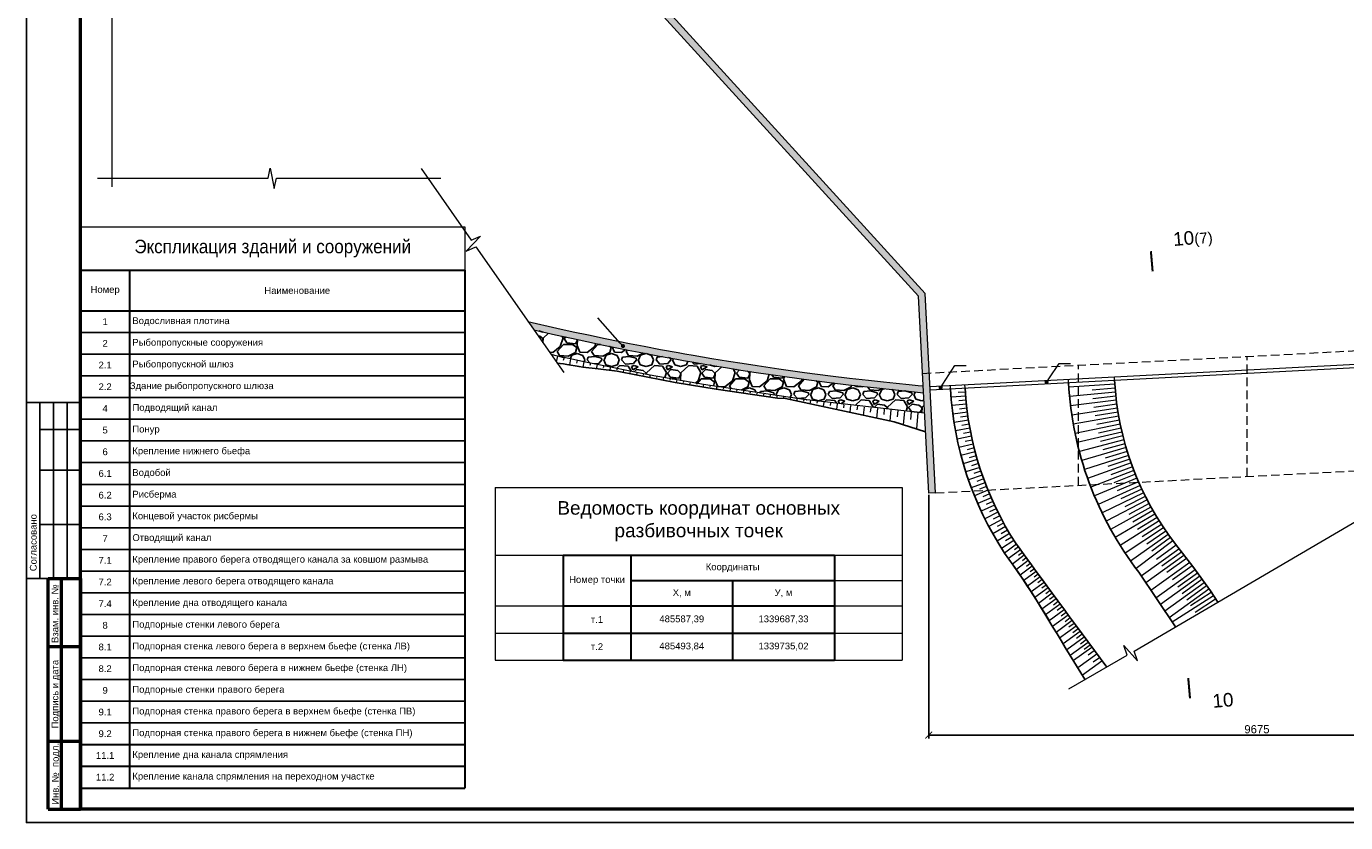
# Model space of a CAD drawing. Header units: millimetres. Extents: x -103517 to 366304, y 155051 to 387784.
# Tile 2 of 15: x 25423 to 74056, y 328384 to 357753. Entities that reach past the tile are written whole.
import ezdxf
from ezdxf import colors
from ezdxf.entities.mleader import LeaderData, LeaderLine
from ezdxf.enums import TextEntityAlignment as Align
from ezdxf.math import Vec2, Vec3

# ---------------------------------------------------------------- set-up
doc = ezdxf.new("R2010")
doc.units = ezdxf.units.MM
doc.header["$LTSCALE"] = 5
doc.linetypes.add('HIDDEN', pattern=[9.525, 6.35, -3.175])
doc.linetypes.add('НЕПРЕРЫВНО', pattern=[0])
for name, color, linetype in [('!топография только горизонтали', 7, 'Continuous'), ('ПЛАН', 7, 'Continuous'), ('Размеры', 7, 'Continuous'), ('штамп(текст)', 7, 'Continuous')]:
    doc.layers.add(name, color=color, linetype=linetype)
for name, color, linetype, lineweight in [('_0', 7, 'Continuous', 0), ('Бетон', 7, 'Continuous', 35), ('Отдел_Выноски(точка)', 7, 'Continuous', 15), ('Отдел_Разрезы. Сечения. Узлы', 7, 'Continuous', 15), ('текст', 7, 'Continuous', 25), ('ТекстNM', 7, 'Continuous', 9)]:
    doc.layers.add(name, color=color, linetype=linetype, lineweight=lineweight)
doc.styles.add('arial', font='arial.ttf')
doc.styles.get("Standard").update_dxf_attribs({"font": 'arial.ttf'})
doc.styles.add('аrial', font='arial.ttf')
doc.styles.add('ариал 0.9', font='arial.ttf', dxfattribs={"width": 0.9})
doc.dimstyles.new('400', dxfattribs={"dimscale": 100, "dimtxt": 3, "dimasz": 2.5, "dimexe": 1.25, "dimexo": 0.625, "dimtad": 1, "dimdec": 0, "dimlfac": 4, "dimtxsty": 'arial', "dimblk": 'ARCHTICK', "dimcen": 2.5, "dimadec": 0, "dimazin": 0, "dimtfac": 1, "dimtdec": 0, "dimtmove": 1, "dimatfit": 3, "dimldrblk": 'ARCHTICK', "dimfxl": 1, "dimtfill": 1, "dimarcsym": 0})

# ---------------------------------------------------------------- blocks, each defined once
blk = doc.blocks.new('*T94')
at = {"layer": 'Defpoints', "color": 8, "linetype": 'ByBlock', "lineweight": 0, "transparency": 16777216}
for p, q in [((0, 0), (15000, 0)), ((0, 0), (0, -6375)), ((15000, 0), (15000, -6375)), ((0, -2500), (2500, -2500)), ((12500, -2500), (15000, -2500)), ((12500, -3437.5), (15000, -3437.5)), ((0, -4375), (2500, -4375)), ((12500, -4375), (15000, -4375)), ((0, -5375), (2500, -5375)), ((12500, -5375), (15000, -5375)), ((0, -6375), (2500, -6375)), ((12500, -6375), (15000, -6375))]:
    blk.add_line(p, q, dxfattribs=at)
at = {"layer": 'ПЛАН', "color": 0, "lineweight": 30, "transparency": 16777216}
for p, q in [((2500, -2500), (12500, -2500)), ((2500, -2500), (2500, -6375)), ((5000, -2500), (5000, -6375)), ((12500, -2500), (12500, -6375)), ((5000, -3437.5), (12500, -3437.5)), ((8750, -3437.5), (8750, -6375)), ((2500, -4375), (12500, -4375)), ((2500, -5375), (12500, -5375)), ((2500, -6375), (12500, -6375))]:
    blk.add_line(p, q, dxfattribs=at)
at = {"layer": 'ПЛАН', "color": 0, "transparency": 16777216, "attachment_point": 5, "style": 'arial'}
for s, insert, char_height, width in [('{\\C256;Ведомость координат основных разбивочных точек}', (7500, -1250), 500, 14000), ('Координаты', (8750, -2968.75), 250, 7125), ('Номер точки', (3750, -3437.5), 250, 2125), ('Х, м', (6875, -3906.25), 250, 3375), ('У, м', (10625, -3906.25), 250, 3375), ('485587,39', (6875, -4875), 250, 3375), ('1339687,33', (10625, -4875), 250, 3375), ('485493,84', (6875, -5875), 250, 3375), ('1339735,02', (10625, -5875), 250, 3375)]:
    blk.add_mtext(s, dxfattribs=dict(at, insert=insert, char_height=char_height, width=width))
at = {"layer": 'ПЛАН', "color": 0, "transparency": 16777216, "char_height": 250, "width": 2125, "attachment_point": 5}
for s, insert in [('т.1', (3750, -4875)), ('т.2', (3750, -5875))]:
    blk.add_mtext(s, dxfattribs=dict(at, insert=insert))
blk = doc.blocks.new('*T102')
at = {"color": 0, "lineweight": 30, "transparency": 16777216}
for p, q in [((0, -1595), (14164, -1595)), ((0, -1595), (0, -20695)), ((1807, -1595), (1807, -20695)), ((14164, -1595), (14164, -20695)), ((0, -3095), (14164, -3095)), ((0, -19095), (14164, -19095)), ((0, -19895), (14164, -19895)), ((0, -20695), (14164, -20695))]:
    blk.add_line(p, q, dxfattribs=at)
at = {"color": 0, "lineweight": 25, "transparency": 16777216}
for p, q in [((0, -3895), (14164, -3895)), ((0, -4695), (14164, -4695)), ((0, -5495), (14164, -5495)), ((0, -6295), (1807, -6295)), ((0, -7095), (1807, -7095)), ((0, -7895), (14164, -7895)), ((0, -8695), (14164, -8695)), ((0, -9495), (14164, -9495)), ((0, -10295), (14164, -10295)), ((0, -11095), (14164, -11095)), ((0, -11895), (14164, -11895)), ((0, -12695), (14164, -12695)), ((0, -13495), (14164, -13495)), ((0, -14295), (14164, -14295)), ((0, -15095), (14164, -15095)), ((0, -15895), (14164, -15895)), ((0, -16695), (14164, -16695)), ((0, -17495), (14164, -17495)), ((0, -18295), (14164, -18295))]:
    blk.add_line(p, q, dxfattribs=at)
at = {"color": 0, "lineweight": -2, "transparency": 16777216}
for p, q in [((1807, -6295), (14164, -6295)), ((1807, -7095), (14164, -7095))]:
    blk.add_line(p, q, dxfattribs=at)
at = {"layer": 'Defpoints', "color": 8, "linetype": 'ByBlock', "lineweight": 0, "transparency": 16777216}
for p, q in [((0, 0), (14164, 0)), ((0, 0), (0, -1595)), ((14164, 0), (14164, -1595))]:
    blk.add_line(p, q, dxfattribs=at)
at = {"transparency": 16777216, "style": 'arial'}
for s, insert, char_height, width, attachment_point in [('{\\W0.9;\\C7;Экспликация зданий и сооружений}', (7082, -797), 500, 13963.5, 5), ('Номер', (903, -2345), 250, 1606.92, 5), ('Наименование', (7985, -2345), 250, 12156.58, 5), ('1', (903, -3495), 250, 1606.92, 5), ('Водосливная плотина', (1907, -3495), 250, 12156.58, 4), ('2', (903, -4295), 250, 1606.92, 5), ('Рыбопропускные сооружения', (1907, -4295), 250, 12156.58, 4), ('2.1', (903, -5095), 250, 1606.92, 5), ('Рыбопропускной шлюз', (1907, -5095), 250, 12156.58, 4), ('2.2', (903, -5895), 250, 1606.92, 5), ('Здание рыбопропускного шлюза', (1813, -5895), 250, 12344.58, 4), ('4', (903, -6695), 250, 1606.92, 5), (' Подводящий канал', (1813, -6695), 250, 12344.58, 4), ('5', (903, -7495), 250, 1606.92, 5), ('Понур', (1907, -7495), 250, 12156.58, 4), ('6', (903, -8295), 250, 1606.92, 5), ('Крепление нижнего бьефа', (1907, -8295), 250, 12156.58, 4), ('6.1', (903, -9095), 250, 1606.92, 5), ('Водобой', (1907, -9095), 250, 12156.58, 4), ('Рисберма', (1907, -9895), 250, 12156.58, 4), ('6.2', (903, -9895), 250, 1606.92, 5), ('6.3', (903, -10695), 250, 1606.92, 5), ('Концевой участок рисбермы', (1907, -10695), 250, 12156.58, 4), ('7', (903, -11495), 250, 1606.92, 5), ('Отводящий канал', (1907, -11495), 250, 12156.58, 4), ('7.1', (903, -12295), 250, 1606.92, 5), ('Крепление правого берега отводящего канала за ковшом размыва', (1907, -12295), 250, 12156.58, 4), ('7.2', (903, -13095), 250, 1606.92, 5), ('Крепление левого берега отводящего канала', (1907, -13095), 250, 12156.58, 4), ('7.4', (903, -13895), 250, 1606.92, 5), ('Крепление дна отводящего канала', (1907, -13895), 250, 12156.58, 4), ('8', (903, -14695), 250, 1606.92, 5), ('Подпорные стенки левого берега', (1907, -14695), 250, 12156.58, 4), ('8.1', (903, -15495), 250, 1606.92, 5), ('Подпорная стенка левого берега в верхнем бьефе (стенка ЛВ)', (1907, -15495), 250, 12156.58, 4), ('8.2', (903, -16295), 250, 1606.92, 5), ('Подпорная стенка левого берега в нижнем бьефе (стенка ЛН)', (1907, -16295), 250, 12156.58, 4), ('9', (903, -17095), 250, 1606.92, 5), ('Подпорные стенки правого берега', (1907, -17095), 250, 12156.58, 4), ('9.1', (903, -17895), 250, 1606.92, 5), ('Подпорная стенка правого берега в верхнем бьефе (стенка ПВ)', (1907, -17895), 250, 12156.58, 4), ('9.2', (903, -18695), 250, 1606.92, 5), ('Подпорная стенка правого берега в нижнем бьефе (стенка ПН)', (1907, -18695), 250, 12156.58, 4), ('11.1', (903, -19495), 250, 1606.92, 5), ('Крепление дна канала спрямления', (1907, -19495), 250, 12156.58, 4), ('11.2', (903, -20295), 250, 1606.92, 5), ('Крепление канала спрямления на переходном участке', (1907, -20295), 250, 12156.58, 4)]:
    blk.add_mtext(s, dxfattribs=dict(at, insert=insert, char_height=char_height, width=width, attachment_point=attachment_point))
blk = doc.blocks.new('_ArchTick')
at = {"color": 0, "linetype": 'ByBlock', "const_width": 0.15}
blk.add_lwpolyline([(-0.5, -0.5), (0.5, 0.5)], dxfattribs=at)
blk = doc.blocks.new('*D101')
at = {"layer": 'Defpoints', "color": 0, "transparency": 16777216}
for p in [(58691, 340536), (82883, 333009), (58691, 331612)]:
    blk.add_point(p, dxfattribs=at)
at = {"layer": 'Размеры', "color": 0, "lineweight": -2, "transparency": 16777216}
for p, q in [((58691, 340473), (58691, 331487)), ((82883, 332947), (82883, 331487)), ((82883, 331612), (58691, 331612))]:
    blk.add_line(p, q, dxfattribs=at)
at = {"layer": 'Размеры', "color": 0, "lineweight": -2, "transparency": 16777216, "xscale": 250, "yscale": 250, "zscale": 250, "rotation": 180}
blk.add_blockref('_ArchTick', (58691, 331612), dxfattribs=at)
at = {"layer": 'Размеры', "color": 0, "lineweight": -2, "transparency": 16777216, "xscale": 250, "yscale": 250, "zscale": 250}
blk.add_blockref('_ArchTick', (82883, 331612), dxfattribs=at)
at = {"layer": 'Размеры', "color": 0, "transparency": 16777216, "insert": (70787, 331827), "char_height": 300, "attachment_point": 5, "style": 'arial', "bg_fill": 3, "box_fill_scale": 1.1, "bg_fill_color": 256, "bg_fill_true_color": 13158600, "bg_fill_transparency": 0}
blk.add_mtext('9675', dxfattribs=at)
blk = doc.blocks.new('inventNo')
at = {"layer": 'ТекстNM', "lineweight": 25}
for points in [[(-20, 150), (-20, 85)], [(-20, 150), (0, 150)], [(-15, 150), (-15, 85)], [(-10, 150), (-10, 85)], [(-5, 150), (-5, 85)], [(-15, 140), (0, 140)], [(-15, 125), (0, 125)], [(-15, 105), (0, 105)], [(-15, 105), (0, 105)], [(-20, 85), (0, 85)]]:
    blk.add_lwpolyline(points, dxfattribs=at)
at = {"layer": 'ТекстNM', "lineweight": 50}
for points in [[(-12, 0), (-12, 85)], [(-12, 85), (0, 85)], [(-7, 0), (-7, 85)], [(0, 85), (0, 0)], [(-12, 60), (0, 60)], [(-12, 25), (0, 25)], [(-12, 0), (0, 0)]]:
    blk.add_lwpolyline(points, dxfattribs=at)
at = {"layer": 'ТекстNM', "style": 'arial'}
for s, p in [('Согласовано', (-16.22, 87.72)), ('Взам. инв. №', (-8.22, 61.27)), ('Подпись и дата', (-8.22, 29.73)), ('Инв. №  подл.', (-8.09, 1.59))]:
    blk.add_text(s, height=2.5, rotation=90, dxfattribs=at).set_placement(p)
blk = doc.blocks.new('_Dot')
at = {"color": 0, "linetype": 'ByBlock', "lineweight": -2}
blk.add_line((-0.5, 0), (-1, 0), dxfattribs=at)
at = {"color": 0, "linetype": 'ByBlock', "const_width": 0.5}
blk.add_lwpolyline([(-0.25, 0, 1), (0.25, 0, 1)], format="xyb", close=True, dxfattribs=at)
blk = doc.blocks.new('*U115')
blk.add_lwpolyline([(5, -5), (-1256, -5), (-1256, 589), (5, 589)], close=True)
at = {"lineweight": 50}
blk.add_lwpolyline([(0, 0), (-1236, 0), (-1236, 584), (0, 584)], close=True, dxfattribs=at)
at = {"style": 'arial'}
blk.add_attdef('ФОРМАТ', (-36, -3.63), '', height=2.5, dxfattribs=at)
at = {"layer": 'штамп(текст)', "style": 'arial', "flags": 4}
for tag, height, p in [('Номер', 5, (-60.62, 47.59)), ('Стадия', 3.5, (-42.7, 18.69)), ('Лист', 3.5, (-27.97, 18.69)), ('Листов', 3.5, (-9.45, 18.69)), ('Отдел', 1.8, (-23.21, 1.04)), ('Год', 1.8, (-6.88, 1.05))]:
    blk.add_attdef(tag, text='', height=height, dxfattribs=at).set_placement(p, align=Align.CENTER)
at = {"layer": 'штамп(текст)', "lineweight": 30, "flags": 104}
blk.add_attdef('Объект', text='', height=3.5, dxfattribs=at).set_placement((-60.79, 39.49), align=Align.TOP_CENTER)
at = {"layer": 'штамп(текст)', "style": 'arial', "flags": 4}
for tag, p in [('Разраб', (-164.12, 26.34)), ('Пров', (-164.12, 21.4)), ('Утвердил1', (-184.87, 11.1)), ('Нач.отд', (-164.12, 10.85)), ('Нк', (-164.12, 6.4)), ('Утвердил', (-184.87, 0.96)), ('ФИО_утв', (-164.12, 1.09))]:
    blk.add_attdef(tag, p, '', height=2.5, dxfattribs=at)
at = {"layer": 'штамп(текст)', "lineweight": 30, "flags": 104}
for tag, p in [('Комплект', (-84.04, 22.95)), ('НазваниеЛиста', (-84.91, 8.24))]:
    blk.add_attdef(tag, text='', height=3.5, dxfattribs=at).set_placement(p, align=Align.MIDDLE_CENTER)

msp = doc.modelspace()

# ---------------------------------------------------------------- hatches: boundary and pattern name
h = msp.add_hatch(color=254)
h.dxf.hatch_style = 1
h.paths.add_polyline_path([(58938.3, 340548.7), (58691.3, 340548.7), (58310.4, 347804.1), (27907.4, 381182.4), (27891.2, 381571.5), (58555.4, 347906.4)])
h = msp.add_hatch(color=254)
h.dxf.hatch_style = 1
h.paths.add_polyline_path([(54111, 344989.5), (53166.1, 345120.6), (52366.6, 345238.7), (51805.4, 345324.7), (51311.9, 345403.2), (50686.9, 345506), (50001.3, 345620.9), (49697.5, 345675.4), (49450.5, 345720.6), (48802.9, 345839.1), (48201.4, 345952.9), (47656.3, 346059), (47304.9, 346129), (46754, 346241.3), (46139.6, 346370.1), (45576.4, 346491.5), (44979.1, 346623.7), (43913.2, 346867.2), (44126.3, 346562.1), (44924.2, 346379.8), (45523, 346247.3), (46087.6, 346125.6), (46703.4, 345996.5), (47255.6, 345884), (47608, 345813.7), (48154.3, 345707.3), (48757.2, 345593.3), (49405.5, 345474.7), (49653, 345429.4), (49958.5, 345374.5), (50646, 345259.4), (51272, 345156.4), (51766.8, 345077.7), (52329.4, 344991.5), (53130.7, 344873.2), (54077.8, 344741.7), (55033.4, 344617.9), (55734.8, 344532.5), (56433.9, 344452.2), (56995, 344391.1), (57458.9, 344342.8), (57943.9, 344292.2), (58271.2, 344258.1), (58497.1, 344242.3), (58483.9, 344493.8), (58292.9, 344507.2), (57969.9, 344540.9), (57484.8, 344591.5), (57021.5, 344639.7), (56461.7, 344700.6), (55764.2, 344780.8), (55064.6, 344865.9)])
h.paths.add_polyline_path([(47440.6, 345934, -1), (47390.8, 345990.1, -1)], flags=16)
h = msp.add_hatch(color=254)
h.dxf.hatch_style = 1
h.paths.add_polyline_path([(47440.6, 345934, 1), (47390.8, 345990.1, 1)], flags=17)
at = {"layer": '_0', "lineweight": 25}
h = msp.add_hatch(dxfattribs=at)
h.set_pattern_fill('GRAVEL', color=256, scale=50)
h.paths.add_polyline_path([(58536.7, 343485.6), (58497.1, 344242.3), (58271.2, 344258.1), (57943.9, 344292.2), (57458.9, 344342.8), (56995, 344391.1), (56433.9, 344452.2), (55734.8, 344532.5), (55033.4, 344617.9), (54077.8, 344741.7), (53130.7, 344873.2), (52329.4, 344991.5), (51766.8, 345077.7), (51272, 345156.4), (50646, 345259.4), (49958.5, 345374.5), (49653, 345429.4), (49405.5, 345474.7), (48757.2, 345593.3), (48154.3, 345707.3), (47608, 345813.7), (47255.6, 345884), (46703.4, 345996.5), (46087.6, 346125.6), (45523, 346247.3), (44924.2, 346379.8), (44126.3, 346562.1), (44765.5, 345646.8), (44999.1, 345593.4), (45486.6, 345488.8), (45973.8, 345383), (46462.5, 345284.3), (46950.6, 345183.1), (47683.5, 345034.6), (48418, 344893.8), (50381.1, 344543.4), (54078, 343985)])
h.paths.add_polyline_path([(48831.9, 345518.9), (50204.8, 345274.2), (50099.5, 344683.5), (48726.6, 344928.2)], flags=24)

# ---------------------------------------------------------------- linework, layer by layer
at = {"layer": '!топография только горизонтали', "color": 7, "linetype": 'НЕПРЕРЫВНО', "lineweight": 0}
for p, q in [((65547.3, 344554.5), (63851, 344442.2)), ((65558.1, 344406.1), (64710.9, 344338.3)), ((60049.6, 344116.5), (59511.3, 344074.4)), ((60038.9, 344265.4), (59769.5, 344247.8)), ((60062.2, 343967.8), (59793.3, 343943.3)), ((65571, 344257.9), (63878.5, 344098.9)), ((65602.9, 343962), (63915.4, 343756.6)), ((65586, 344109.8), (64740.9, 344018.7)), ((60076.7, 343819.3), (59539.6, 343763.3)), ((60111.5, 343522.8), (59576, 343453.1)), ((60093.1, 343670.9), (59825, 343639.5)), ((60131.7, 343375), (59864.4, 343336.7)), ((65642.9, 343667.1), (63961.7, 343415.3)), ((65691.1, 343373.4), (64017.4, 343075.5)), ((65621.9, 343814.4), (64779.6, 343700.1)), ((65666, 343520.1), (64827.2, 343382.7)), ((60153.8, 343227.4), (59620.3, 343143.9)), ((60203.7, 342933.1), (59672.5, 342835.9)), ((60177.8, 343080.1), (59911.6, 343034.9)), ((65747.2, 343081.2), (64082.4, 342737.3)), ((65718.1, 343227.1), (64883.4, 343066.6)), ((65778.3, 342935.6), (64948.3, 342752.3)), ((60261.2, 342640.2), (59732.7, 342529.4)), ((60231.5, 342786.5), (59966.6, 342734.5)), ((60292.8, 342494.3), (60029.2, 342435.6)), ((65811.4, 342790.6), (64156.6, 342401.1)), ((65883.6, 342501.9), (64240.1, 342067)), ((65846.5, 342646), (65021.9, 342439.9)), ((60326.2, 342348.9), (59800.7, 342224.6)), ((60398.6, 342059.4), (59876.5, 341921.5)), ((60361.5, 342203.9), (60099.6, 342138.4)), ((60437.7, 341915.3), (60177.5, 341843)), ((65963.6, 342215.2), (64332.8, 341735.4)), ((66051.6, 341930.9), (64434.5, 341406.4)), ((65922.6, 342358.3), (65104, 342129.6)), ((66006.6, 342072.8), (65194.6, 341821.6)), ((60478.5, 341771.8), (59960.1, 341620.6)), ((60565.8, 341486.3), (60051.4, 341321.9)), ((60521.2, 341628.8), (60263, 341549.8)), ((66147.3, 341649.1), (64545.3, 341080.3)), ((66098.5, 341789.7), (65293.6, 341516.3)), ((66198, 341509.3), (65401, 341213.9)), ((60660.3, 341203.2), (60150.4, 341025.6)), ((60612.1, 341344.5), (60356, 341258.9)), ((60710.3, 341062.6), (60456.5, 340970.5)), ((66305.3, 341231.7), (65516.7, 340914.5))]:
    msp.add_line(p, q, dxfattribs=at)
at = {"layer": '!топография только горизонтали'}
msp.add_lwpolyline([(58572.5, 342803.3), (57412.7, 343163.3), (53410.1, 344029.1), (53118.4, 344036.1), (50857.5, 344368.1), (49873.1, 344531.9), (49336.8, 344621.1), (47327.3, 345006.6), (47203.8, 345031.3), (46502.1, 345117.4), (45932.2, 345187.4), (45800.3, 345203.5), (45346.6, 345287.7), (45220.7, 345306), (45102.3, 345320), (44984, 345334)], dxfattribs=at)
at = {"lineweight": 15, "ltscale": 5}
msp.add_line((28578.6, 364820.3), (28578.6, 351833.9), dxfattribs=at)
at = {"linetype": 'HIDDEN', "lineweight": 15, "ltscale": 10}
for p, q in [((58459.8, 344953.9), (82883.1, 346234)), ((70430.7, 341149.5), (70430.7, 345581.3)), ((64204.5, 340824), (64204.5, 345255))]:
    msp.add_line(p, q, dxfattribs=at)
at = {"lineweight": 15}
for p, q in [((44999.4, 345594.6), (44951.8, 345380.1)), ((45242.8, 345540.8), (45217.4, 345425.1)), ((45486.3, 345487.7), (45439.3, 345271.2)), ((45730, 345435.1), (45707.7, 345331.2)), ((45973.8, 345383), (45932.2, 345187.4)), ((46217.7, 345331.5), (46199.3, 345244.2)), ((46461.7, 345280.6), (46429.7, 345126.3)), ((46705.8, 345230.3), (46692, 345163)), ((46950.1, 345180.5), (46926.7, 345065.3)), ((47194.4, 345131.3), (47184.8, 345083)), ((47438.9, 345082.7), (47420.2, 344988)), ((47683.5, 345034.6), (47674.2, 344986.7)), ((47928.2, 344987.1), (47909.7, 344891)), ((48173, 344940.1), (48163.9, 344892.4)), ((48418, 344893.8), (48400, 344798.3)), ((48663, 344848), (48654.1, 344799.9)), ((48908.1, 344802.8), (48890.3, 344705.5)), ((49153.4, 344758.1), (49144.4, 344708.6)), ((49398.7, 344714), (49380.8, 344613.8)), ((49644.2, 344670.5), (49635.6, 344621.7)), ((49889.7, 344627.6), (49873.1, 344531.9)), ((50135.3, 344585.2), (50127.3, 344538.1)), ((50381.1, 344543.4), (50365.3, 344450)), ((50626.9, 344502.1), (50619.2, 344455.6)), ((50872.9, 344461.5), (50857.5, 344368.1)), ((51118.9, 344421.4), (51111.5, 344375.9)), ((51365, 344381.9), (51351, 344294.3)), ((51611.2, 344342.9), (51604.6, 344300.6)), ((51857.5, 344304.6), (51844.8, 344222.1)), ((52103.9, 344266.8), (52097.8, 344226.4)), ((52350.4, 344229.5), (52338.5, 344150)), ((52596.9, 344192.9), (52591.1, 344153.4)), ((52843.6, 344156.8), (52832.1, 344077.9)), ((53090.3, 344121.3), (53084.7, 344081.6)), ((53337.1, 344086.4), (53329.4, 344031.4)), ((53584, 344052), (53579.7, 344020.6)), ((53831, 344018.2), (53819.7, 343935.3)), ((54078, 343985), (54071.3, 343934.3)), ((54325.2, 343952.4), (54309.4, 343832.1)), ((54572.4, 343920.3), (54563.4, 343850.4)), ((54819.7, 343888.8), (54799.5, 343728.8)), ((55067, 343857.9), (55055.8, 343767.5)), ((55314.4, 343827.6), (55289.9, 343625.5)), ((55561.9, 343797.8), (55548.6, 343685.8)), ((55809.5, 343768.6), (55780.7, 343522.1)), ((56057.1, 343740), (56041.7, 343605.2)), ((56304.8, 343712), (56271.4, 343414.1)), ((56552.5, 343684.5), (56534.6, 343521.4)), ((56800.4, 343657.6), (56762.5, 343304.8)), ((57048.2, 343631.3), (57028.3, 343441.3)), ((57296.2, 343605.6), (57254.3, 343197.8)), ((57544.2, 343580.4), (57521.8, 343357.3)), ((57792.2, 343555.8), (57742.9, 343052.2)), ((58040.3, 343531.8), (58013.8, 343253.8)), ((58288.5, 343508.4), (58232.1, 342903.7))]:
    msp.add_line(p, q, dxfattribs=at)
at = {"lineweight": 20, "ltscale": 5, "elevation": 2572.8}
msp.add_lwpolyline([(28040, 352153.1), (34337.6, 352153.1), (34412.6, 352528.1), (34562.6, 351778.1), (34637.6, 352153.1), (40704, 352153.1)], dxfattribs=at)
at = {"lineweight": 20, "ltscale": 5}
msp.add_lwpolyline([(39975.3, 352506), (41818.9, 349866.1), (42169.3, 350019.3), (41640.3, 349466.9), (41990.7, 349620.1), (45230.6, 344980.9)], dxfattribs=at)
at = {"layer": '_0'}
for p, q in [((44999.1, 345593.4), (44765.5, 345646.8)), ((45486.6, 345488.8), (44999.1, 345593.4)), ((45973.8, 345383), (45486.6, 345488.8)), ((46462.5, 345284.3), (45973.8, 345383)), ((46950.6, 345183.1), (46462.5, 345284.3)), ((47683.5, 345034.6), (46950.6, 345183.1)), ((48418, 344893.8), (47683.5, 345034.6)), ((50381.1, 344543.4), (48418, 344893.8)), ((54078, 343985), (50381.1, 344543.4)), ((58536.7, 343485.6), (54078, 343985))]:
    msp.add_line(p, q, dxfattribs=at)
at = {"layer": 'Бетон', "lineweight": 20}
for p, q in [((58555.4, 347906.4), (27891.2, 381571.5)), ((27907.4, 381182.4), (58310.4, 347804.1)), ((58735.6, 344468.4), (82883.1, 345734)), ((58741.9, 344346.8), (82883.1, 345608.9)), ((65538.5, 344702.5), (65532.1, 344824.7)), ((59490.9, 344386), (59484.4, 344510.9)), ((60030.2, 344414.2), (60023.6, 344539.1)), ((63840.8, 344613.4), (63834.4, 344735.6))]:
    msp.add_line(p, q, dxfattribs=at)
for points in [[(43913.2, 346867.2), (44979.1, 346623.7), (45576.4, 346491.5), (46139.6, 346370.1), (46754, 346241.3), (47304.9, 346129), (47656.3, 346059), (48201.4, 345952.9), (48802.9, 345839.1), (49450.5, 345720.6), (49697.5, 345675.4), (50001.3, 345620.9), (50686.9, 345506), (51311.9, 345403.2), (51805.4, 345324.7), (52366.6, 345238.7), (53166.1, 345120.6), (54111, 344989.5), (55064.6, 344865.9), (55764.2, 344780.8), (56461.7, 344700.6), (57021.5, 344639.7), (57484.8, 344591.5), (57969.9, 344540.9), (58292.9, 344507.2), (58483.9, 344493.8)], [(44126.3, 346562.1), (44924.2, 346379.8), (45523, 346247.3), (46087.6, 346125.6), (46703.4, 345996.5), (47255.6, 345884), (47608, 345813.7), (48154.3, 345707.3), (48757.2, 345593.3), (49405.5, 345474.7), (49653, 345429.4), (49958.5, 345374.5), (50646, 345259.4), (51272, 345156.4), (51766.8, 345077.7), (52329.4, 344991.5), (53130.7, 344873.2), (54077.8, 344741.7), (55033.4, 344617.9), (55734.8, 344532.5), (56433.9, 344452.2), (56995, 344391.1), (57458.9, 344342.8), (57943.9, 344292.2), (58271.2, 344258.1), (58497.1, 344242.3)]]:
    msp.add_lwpolyline(points, dxfattribs=at)
at = {"layer": 'текст'}
msp.add_lwpolyline([(66942.2, 348714.3, 75, 75, 0), (66876.9, 349461.5, 75, 75, 0), (66898.6, 349212.4, 0, 100, 0), (67396.7, 349256, 0, 0, 0), (68143.9, 349321.4, 0, 0, 0)], format="xyseb", dxfattribs=at)

# ---------------------------------------------------------------- block references
for name, p in [('*T102', (27423.4, 350355.8)), ('*T94', (42709, 340750.7))]:
    msp.add_blockref(name, p)
at = {"layer": 'ТекстNM', "xscale": 100, "yscale": 100, "zscale": 100}
msp.add_blockref('inventNo', (27423.4, 328883.7), dxfattribs=at)

# ---------------------------------------------------------------- texts
at = {"insert": (67673.5, 350148), "char_height": 500, "attachment_point": 1, "rotation": 5, "style": 'аrial'}
msp.add_mtext_dynamic_manual_height_columns('10{\\H0.8x;(7)}', width=3148.469, gutter_width=12.5, heights=[0], dxfattribs=at)

# ---------------------------------------------------------------- leaders
at = {"layer": 'Отдел_Выноски(точка)'}
ml = msp.add_multileader_mtext('Standard', dxfattribs=at)
ml.set_content('', color=256, style='arial')
ml.set_leader_properties(color=256, linetype='ByLayer', lineweight=-1)
ml.set_arrow_properties(name='DOT')
ml.build(insert=Vec2(0, 0))
ml.multileader.update_dxf_attribs({"text_left_attachment_type": 6, "text_right_attachment_type": 6, "arrow_head_size": 150})
ctx = ml.context
ctx.base_point, ctx.char_height, ctx.arrow_head_size, ctx.plane_origin, ctx.plane_x_axis, ctx.plane_y_axis = Vec3(46493.9, 346998.4), 300, 150, Vec3(45934.1, 347495.9), Vec3(-0.0040804, 0.9999917), Vec3(-0.9999917, -0.0040804)
ctx.left_attachment, ctx.right_attachment, ctx.text_align_type = 6, 6, 2
notes = []
notes.append((ctx, [(0, (1, 1, 0), (46493.9, 346998.4), (-0.0040804, 0.9999917), 0.00999, [(0, [(47415.7, 345962)], 0, [])])]))
ctx.mtext.insert, ctx.mtext.text_direction, ctx.mtext.rotation, ctx.mtext.alignment, ctx.mtext.flow_direction = Vec3(46193.9, 346999.2), Vec3(-0.0040804, 0.9999917), 1.5748768, 3, 5
ml = msp.add_multileader_mtext('Standard', dxfattribs=at)
ml.set_content('', color=256, style='arial')
ml.set_leader_properties(color=256, linetype='ByLayer', lineweight=-1)
ml.set_arrow_properties(name='DOT')
ml.build(insert=Vec2(0, 0))
ml.multileader.update_dxf_attribs({"text_left_attachment_type": 6, "text_right_attachment_type": 6, "arrow_head_size": 150})
ctx = ml.context
ctx.base_point, ctx.char_height, ctx.arrow_head_size, ctx.plane_origin = Vec3(60062, 345239.2), 300, 150, Vec3(58660.8, 344801.2)
ctx.left_attachment, ctx.right_attachment, ctx.text_align_type = 6, 6, 2
notes.append((ctx, [(0, (1, 1, 0), (59651.6, 345239.2), (1, 0), 410.5, [(0, [(59125.2, 344430.9)], 0, [])])]))
ctx.mtext.insert, ctx.mtext.rotation, ctx.mtext.alignment, ctx.mtext.flow_direction = Vec3(60064, 345539.2), 6.2831853, 3, 5
ml = msp.add_multileader_mtext('Standard', dxfattribs=at)
ml.set_content('', color=256, style='arial')
ml.set_leader_properties(color=256, linetype='ByLayer', lineweight=-1)
ml.set_arrow_properties(name='DOT')
ml.build(insert=Vec2(0, 0))
ml.multileader.update_dxf_attribs({"text_left_attachment_type": 6, "text_right_attachment_type": 6, "arrow_head_size": 150})
ctx = ml.context
ctx.base_point, ctx.char_height, ctx.arrow_head_size, ctx.plane_origin = Vec3(63911, 345322.5), 300, 150, Vec3(62569.4, 345004.9)
ctx.left_attachment, ctx.right_attachment, ctx.text_align_type = 6, 6, 2
notes.append((ctx, [(0, (1, 1, 0), (63500.6, 345322.5), (1, 0), 410.5, [(0, [(63033.8, 344634.7)], 0, [])])]))
ctx.mtext.insert, ctx.mtext.rotation, ctx.mtext.alignment, ctx.mtext.flow_direction = Vec3(63913, 345622.5), 6.2831853, 3, 5
for ctx, leaders in notes:
    for number, flags, end, landing, length, lines in leaders:
        leader = LeaderData()
        leader.index, (leader.has_last_leader_line, leader.has_dogleg_vector, leader.attachment_direction) = number, flags
        leader.last_leader_point, leader.dogleg_vector, leader.dogleg_length = Vec3(end), Vec3(landing), length
        for number, points, colour, breaks in lines:
            line = LeaderLine()
            line.index, line.vertices, line.color, line.breaks = number, Vec3.list(points), colors.encode_raw_color(colour), breaks
            leader.lines.append(line)
        ctx.leaders.append(leader)

# ---------------------------------------------------------------- next in the draw order: dimensions: what is measured, and where the dimension line sits
at = {"layer": 'Размеры'}
dim = msp.add_linear_dim(base=(58691.3, 331611.6), p1=(82883.1, 333009.1), p2=(58691.3, 340535.8), angle=180, text='9675', dimstyle='400', override={"dimlfac": 0.4}, dxfattribs=at)
dim.commit()
dim.dimension.update_dxf_attribs({"geometry": '*D101', "text_midpoint": (70787.2, 331827.3)})

# ---------------------------------------------------------------- next in the draw order: linework, layer by layer
at = {"layer": '!топография только горизонтали', "color": 7, "linetype": 'НЕПРЕРЫВНО', "lineweight": 0}
for p, q in [((60762.1, 340922.6), (60256.9, 340732)), ((66250.7, 341370.1), (64664.9, 340757.4)), ((66361.8, 341094), (64793.4, 340438)), ((66420.1, 340957.1), (65640.6, 340618.3)), ((60871.1, 340644.8), (60370.9, 340441.2)), ((60815.7, 340783.4), (60564.3, 340684.8)), ((60928.2, 340506.9), (60679.5, 340401.9)), ((66480.4, 340821.1), (64930.7, 340122.1)), ((66606.4, 340551.5), (65076.6, 339810.2)), ((66542.5, 340685.8), (65772.5, 340325.8)), ((60987.2, 340369.8), (60492.4, 340153.4)), ((61110.3, 340097.9), (60621.3, 339868.8)), ((61047.8, 340233.4), (60801.9, 340122.1)), ((61174.4, 339963.2), (60931.4, 339845.5)), ((66739.9, 340285.5), (65231, 339502.4)), ((66880.6, 340023.3), (65393.8, 339199)), ((66672.2, 340418), (65912.5, 340036.9)), ((66809.3, 340153.9), (66060.3, 339752)), ((61240.3, 339829.2), (60757.4, 339587.7)), ((61377.3, 339564), (60900.7, 339310.2)), ((61308, 339696.2), (61068, 339572.3)), ((67028.4, 339765), (65564.9, 338900.1)), ((67183.4, 339510.9), (65744.1, 338606.1)), ((66953.6, 339893.6), (66216, 339471.3)), ((67105, 339637.4), (66379.3, 339195)), ((61521, 339302.4), (61051.1, 339036.4)), ((61671.4, 339044.6), (61208.4, 338766.6)), ((61448.3, 339432.8), (61211.6, 339302.8)), ((61595.3, 339173), (61362.1, 339037)), ((67345.2, 339261.2), (65931.4, 338317.1)), ((67513.8, 339016), (66126.6, 338033.4)), ((67263.4, 339385.5), (66550.1, 338923.2)), ((67428.7, 339138), (66728.3, 338656.3)), ((61828.3, 338790.7), (61372.7, 338500.9)), ((61749, 338917.2), (61519.4, 338775.2)), ((67689.2, 338775.5), (66329.4, 337755.2)), ((66522, 337487, 850.5), (67910.9, 338488.4, 850.5)), ((67600.7, 338895.1), (66913.9, 338394.4)), ((67083, 338103.4, 97.8), (67805.1, 338624, 97.8)), ((66688.2, 337239.8, 1544.6), (68094.2, 338253.5, 1544.6)), ((67279.1, 337852.1, 840.5), (68001.2, 338372.7, 840.5)), ((67462.4, 337617.2, 1534.6), (68184.5, 338137.8, 1534.6)), ((66878, 336957.6, 3947.5), (68308, 337988.6, 3947.5)), ((67064.1, 336680.8, 2428.2), (68504.4, 337719.2, 2428.2)), ((67671.6, 337349, 3937.5), (68393.7, 337869.6, 3937.5)), ((67868.1, 337079.6, 2418.2), (68590.1, 337600.2, 2418.2)), ((67227.9, 336437.3, 2408.3), (68675.9, 337481.3, 2408.3)), ((67391.6, 336193.8, 2388.3), (68847.4, 337243.4, 2388.3)), ((68035.7, 336839, 2398.3), (68761.7, 337362.3, 2398.3)), ((68203.3, 336598.3, 2378.3), (68933.2, 337124.5, 2378.3)), ((67555.4, 335950.3, 2368.3), (69018.9, 337005.5, 2368.3)), ((67666.1, 335785.7, 2345.7), (69181.8, 336762, 2345.7)), ((68343.4, 336396.2, 2357.6), (69102.5, 336885.1, 2357.6)), ((68504.5, 336151.5, 2333.8), (69261.1, 336638.8, 2333.8))]:
    msp.add_line(p, q, dxfattribs=at)
at = {"layer": '!топография только горизонтали', "color": 7, "ltscale": 0.5}
for p, q in [((61806.4, 337878.2, 2949.1), (61484.6, 338328.2, 2947.5)), ((61984.3, 337619.7, 2950), (61801, 337885.2, 2949.1)), ((61990.4, 337613.1, 2950), (61806.4, 337878.2, 2949.1)), ((62160.9, 337357.7, 2949.7), (61984.3, 337619.7, 2950)), ((62167.7, 337351.6, 2949.7), (61990.4, 337613.1, 2950)), ((67787.6, 335605, 3054.3), (66433.7, 337618.2)), ((62331.2, 337099.1, 2949.4), (62160.9, 337357.7, 2949.7)), ((62338.7, 337093.4, 2949.4), (62167.7, 337351.6, 2949.7)), ((62496.1, 336843.3, 2949.1), (62331.2, 337099.1, 2949.4)), ((62504.3, 336838.1, 2949.1), (62338.7, 337093.4, 2949.4)), ((62656.4, 336589.9, 2948.8), (62496.1, 336843.3, 2949.1)), ((62665.2, 336585.1, 2948.8), (62504.3, 336838.1, 2949.1)), ((62813, 336338.6, 2948.4), (62656.4, 336589.9, 2948.8)), ((62822.4, 336334.2, 2948.4), (62665.2, 336585.1, 2948.8)), ((62966.6, 336088.9, 2948.1), (62813, 336338.6, 2948.4)), ((62976.7, 336084.9, 2948.1), (62822.4, 336334.2, 2948.4)), ((63118.2, 335840.4, 2947.8), (62966.6, 336088.9, 2948.1)), ((63128.9, 335836.8, 2947.8), (62976.7, 336084.9, 2948.1)), ((63268.5, 335592.5, 2947.5), (63118.2, 335840.4, 2947.8)), ((63418.4, 335345, 2947.2), (63268.5, 335592.5, 2947.5)), ((63568.6, 335097.4, 2946.9), (63418.4, 335345, 2947.2)), ((63720.1, 334849.2, 2946.6), (63568.6, 335097.4, 2946.9)), ((64458, 333652.2, 2945.1), (63720.1, 334849.2, 2946.6))]:
    msp.add_line(p, q, dxfattribs=at)
at = {"layer": '!топография только горизонтали', "color": 7, "linetype": 'НЕПРЕРЫВНО', "lineweight": 0}
for points in [[(61918.1, 338653.1, 3308.3), (61484.6, 338328.2, 2947.5)], [(61991.5, 338552, 3310), (61848.3, 338444.8, 3190.5)], [(62065, 338450.9, 3311.6), (61630.4, 338126.1, 2948.2)], [(62212.1, 338248.7, 3314.8), (61774.7, 337922.8, 2948.9)], [(62359.4, 338046.7, 3317.8), (61917.4, 337718.3, 2949.6)], [(62138.5, 338349.7, 3313.2), (61994.6, 338242.4, 3192.9)], [(62285.7, 338147.7, 3316.3), (62140.7, 338039.8, 3195.2)], [(62507, 337844.9, 3318.9), (62058.7, 337512.5, 2949.9)], [(62648.8, 337648.1, 3314.4), (62191.4, 337311.5, 2949.6)], [(62433.2, 337945.8, 3319.2), (62286.5, 337836.9, 3197.4)], [(62580.9, 337744.1, 3316.6), (62431.7, 337633.6, 3195.6)], [(62722.5, 337547.2, 3312.2), (62569.9, 337435, 3192.5)], [(62796.3, 337446.3, 3310), (62328.8, 337102.8, 2949.4)], [(62943.9, 337244.6, 3305.8), (62464.3, 336892.7, 2949.1)], [(63091.7, 337042.9, 3301.7), (62598.5, 336681.5, 2948.9)], [(62870.1, 337345.4, 3307.9), (62713.8, 337230.7, 3189.5)], [(63017.8, 337143.7, 3303.7), (62857.4, 337026.1, 3186.7)], [(63239.6, 336841.3, 3297.6), (62731.5, 336469.5, 2948.6)], [(63387.5, 336639.8, 3293.7), (62863.4, 336256.7, 2948.3)], [(63165.6, 336942.1, 3299.7), (63000.5, 336821.2, 3183.9)], [(63313.5, 336740.5, 3295.7), (63143.3, 336616, 3181.1)], [(63461.5, 336539, 3291.8), (63285.7, 336410.7, 3178.4)], [(63535.4, 336438.2, 3289.8), (62994.4, 336043.3, 2948.1)], [(63683.4, 336236.7, 3286), (63124.8, 335829.5, 2947.8)], [(63609.4, 336337.5, 3287.9), (63428, 336205.1, 3175.7)], [(63757.4, 336136, 3284.1), (63570.1, 335999.5, 3173.1)], [(63831.4, 336035.2, 3282.2), (63254.6, 335615.4, 2947.5)], [(63979.3, 335833.7, 3278.4), (63384.3, 335401.2, 2947.3)], [(64127.2, 335632.1, 3274.6), (63514.1, 335187.2, 2947)], [(63905.3, 335934.5, 3280.3), (63712, 335793.8, 3170.4)], [(64053.3, 335732.9, 3276.5), (63853.9, 335588.1, 3167.8)], [(64275.1, 335430.5, 3270.8), (63644.2, 334973.6, 2946.7)], [(64422.8, 335228.9, 3267), (63774.8, 334760.5, 2946.4)], [(64201.1, 335531.3, 3272.7), (63995.9, 335382.5, 3165.2)], [(64349, 335329.7, 3268.9), (64137.9, 335177, 3162.5)], [(64496.7, 335128, 3265.1), (64280.1, 334971.7, 3159.9)], [(64570.5, 335027.2, 3263.2), (63905.9, 334547.9, 2946)], [(64700.8, 334849, 3259.8), (64022, 334359.5, 2935.9)], [(64881.6, 334601.6, 3255.1), (64183.2, 334098, 2921.8)], [(64644.3, 334926.3, 3261.3), (64422.5, 334766.5, 3157.3)], [(64791.8, 334724.4, 3257.4), (64565.2, 334561.7, 3154.6)], [(65072.2, 334340.3, 3250.1), (64353.4, 333822, 2907)], [(64982.4, 334463.2, 3252.4), (64755.8, 334300.4, 3149.5)]]:
    msp.add_polyline3d(points, dxfattribs=at)
at = {"layer": '!топография только горизонтали'}
for points in [[(61909.2, 338665.3, 3308.1), (61992.2, 338551, 3310), (62143, 338343.5, 3313.3), (62302.8, 338124.3, 3316.7), (62472.3, 337892.3, 3320), (62652.1, 337647, 3314.4), (62841.3, 337389.5, 3308.9), (63038.6, 337121.5, 3303.3), (63242.7, 336844.8, 3297.8), (63452.3, 336560.8, 3292.2), (63665.9, 336271.4, 3286.7), (63882.5, 335978.2, 3281.1), (64100.5, 335682.8, 3275.6), (65253.7, 334118.9, 3246.2)], [(69340.4, 336515.7, 2321.9), (69075.2, 336927.5, 2361.7), (68422.9, 337832.2, 2437.7), (67779.3, 338657.1, 0)]]:
    msp.add_polyline3d(points, dxfattribs=at)
for radius, end in [(12149, 213.43363), (11609, 213.19953)]:
    msp.add_arc((71623.3, 345021.9), radius, 183, end, dxfattribs=at)
at = {"linetype": 'HIDDEN', "lineweight": 15, "ltscale": 10}
msp.add_line((58941, 340548.9), (89008.1, 342120.7), dxfattribs=at)
at = {"lineweight": 20, "ltscale": 5, "elevation": 2750}
msp.add_lwpolyline([(63855.2, 333320.6), (66002.2, 334560.2), (65879.7, 334922.5), (66384.6, 334348), (66262, 334710.2), (75869.5, 340344.9)], dxfattribs=at)
for radius in [12519.2, 10819.2]:
    msp.add_arc((76342.9, 345269.3), radius, 183, 217.6727)
at = {"layer": 'Бетон', "lineweight": 20}
for p, q in [((58691.3, 340535.8), (58310.4, 347804.1)), ((58941, 340548.9), (58555.4, 347906.4)), ((58941, 340548.9), (58691.3, 340535.8))]:
    msp.add_line(p, q, dxfattribs=at)
at = {"layer": 'Отдел_Разрезы. Сечения. Узлы'}
msp.add_lwpolyline([(68254.2, 333718.7, 75, 75, 0), (68319.5, 332971.6, 75, 75, 0), (68297.7, 333220.6, 0, 100, 0), (68795.8, 333264.2, 0, 0, 0), (69543, 333329.6, 0, 0, 0)], format="xyseb", dxfattribs=at)

# ---------------------------------------------------------------- next in the draw order: block references
at = {"lineweight": -3, "xscale": 100, "yscale": 100, "zscale": 100}
msp.add_blockref('*U115', (151023.4, 328883.7), dxfattribs=at)

# ---------------------------------------------------------------- next in the draw order: texts
at = {"layer": 'Отдел_Разрезы. Сечения. Узлы', "style": 'ариал 0.9'}
msp.add_text('10', height=500, rotation=4.95835, dxfattribs=at).set_placement((69167.6, 332616))

doc.saveas('drawing.dxf')
